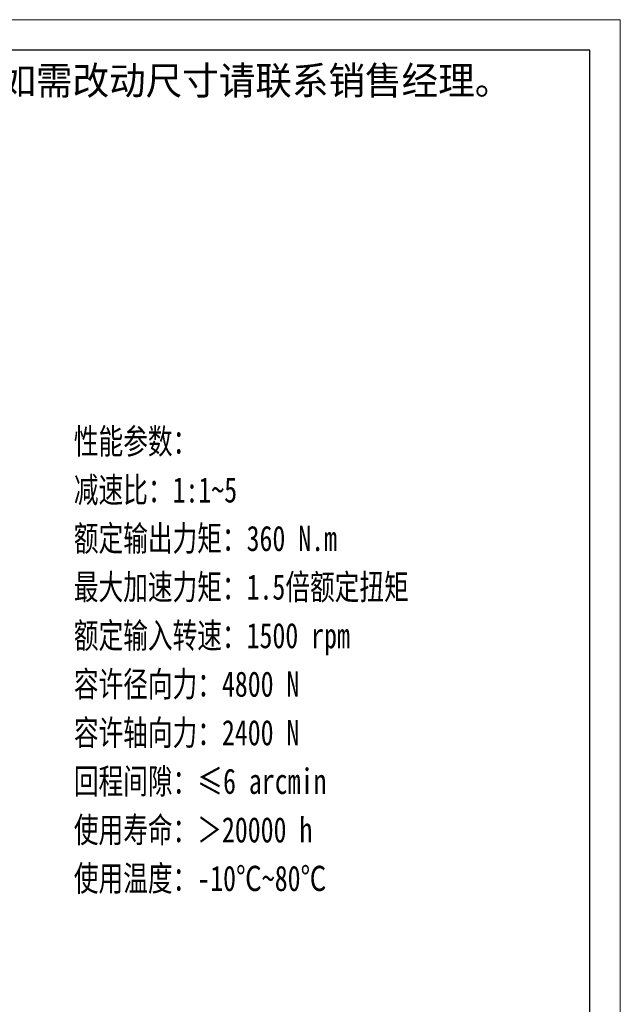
# Model space of a CAD drawing. Header units: millimetres. Extents: x 2117 to 3037, y 131 to 778.
# Tile 7 of 7: x 2823 to 3037, y 428 to 778. Entities that reach past the tile are written whole.
import ezdxf

# ---------------------------------------------------------------- set-up
doc = ezdxf.new("R2010")
doc.units = ezdxf.units.MM
doc.layers.add('6文字层', color=3, linetype='Continuous')
for name, color, linetype, lineweight in [('图框_外框线', 7, 'Continuous', 18), ('尺寸线层', 3, 'Continuous', 18), ('粗实线层', 7, 'Continuous', 35)]:
    doc.layers.add(name, color=color, linetype=linetype, lineweight=lineweight)
doc.styles.add('标准', font='txt', dxfattribs={"width": 0.667})

# ---------------------------------------------------------------- blocks, each defined once
blk = doc.blocks.new('提示字样')
at = {"layer": '6文字层', "insert": (1.21, 11.52), "char_height": 10, "width": 317.6795, "attachment_point": 1}
blk.add_mtext('{\\C1;此图为标准图，如需改动尺寸请联系销售经理。}', dxfattribs=at)

msp = doc.modelspace()

# ---------------------------------------------------------------- linework, layer by layer
at = {"layer": '图框_外框线', "color": 3}
msp.add_lwpolyline([(2122.0497, 131.4147), (3036.8576, 131.4147), (3036.8576, 778.3145), (2122.0497, 778.3145)], close=True, dxfattribs=at)
at = {"layer": '图框_外框线', "color": 3, "lineweight": 25}
msp.add_lwpolyline([(2176.5026, 142.3052), (3025.9671, 142.3052), (3025.9671, 767.424), (2176.5026, 767.424)], close=True, dxfattribs=at)

# ---------------------------------------------------------------- block references
at = {"layer": '粗实线层'}
msp.add_blockref('提示字样', (2723.8843, 750.1588), dxfattribs=at)

# ---------------------------------------------------------------- texts
at = {"layer": '尺寸线层', "insert": (2842.5609, 632.9527), "char_height": 9, "width": 175.244419, "attachment_point": 1, "line_spacing_factor": 1.15057, "style": '标准'}
msp.add_mtext('{\\W0.75;性能参数：\\P减速比：1:1~5\\P额定输出力矩：360 N.m\\P最大加速力矩：1.5倍额定扭矩\\P额定输入转速：1500 rpm\\P容许径向力：4800 N\\P容许轴向力：2400 N\\P回程间隙：≤6 arcmin\\P使用寿命：＞20000 h\\P使用温度：-10℃~80℃', dxfattribs=at)

doc.saveas('drawing.dxf')
